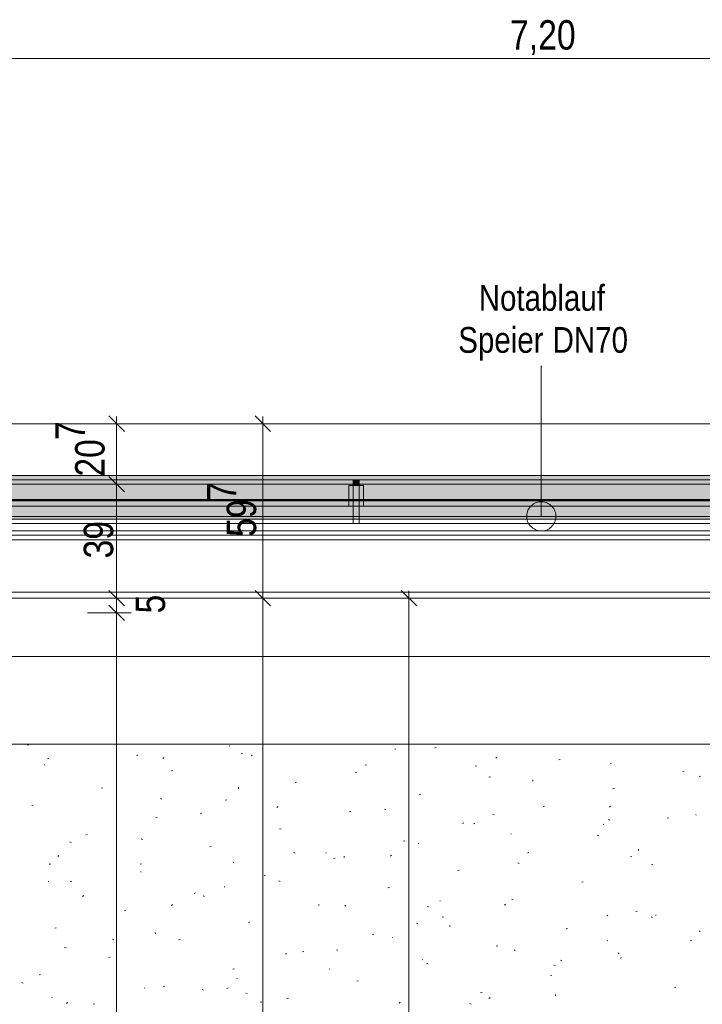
# Model space of a CAD drawing. Extents: x -743 to 300, y 62 to 1112.
# Tile 102 of 179: x -569 to -522, y 972 to 1040. Entities that reach past the tile are written whole.
import ezdxf
from ezdxf.lldxf.tags import DXFTag

# ---------------------------------------------------------------- set-up
doc = ezdxf.new("R2010")
doc.units = 0
doc.layers.get('0').update_dxf_attribs({"lineweight": 13})
for name, color, linetype, lineweight, true_color in [('30 -33 Aussenwände- 7 Fassade_ Elemente', 7, 'Continuous', 9, 0x00aacc), ('30 -34 Innenwände- 6 Elemente', 7, 'Continuous', 9, 0xff6633), ('30 -35 Decken- 1 Konstruktion-Träger- Stahlbeton', 7, 'Continuous', 13, 0x33aa00), ('30 -36 Dächer- 3 Dachbeläge', 7, 'Continuous', 15, 0x9999ff), ('30 -36 Dächer- 4 Dachbekleidungen', 7, 'Continuous', 9, 0xccccff), ('60- 61 allgemeine Ausstattung- 4 Terrassen', 9, 'Continuous', 9, 0x808080), ('70 -72 Beschriftung- 1 Beschriftung allgemein', 7, 'Continuous', 9, 0xff6633), ('70 -76 Bemaßung- 2 Allgemein', 9, 'Continuous', 5, 0x808080)]:
    doc.layers.add(name, color=color, linetype=linetype, lineweight=lineweight, true_color=true_color)
doc.layers.add('40 -41 Abwasser_Wasser_Gas- 2 Wasser-1', color=7, linetype='Continuous', lineweight=15)
doc.layers.add('70 -71 Achsen- 1 Gebäudeachsen', color=7, linetype='STRICHPUNKT2-A06CPV7LL0', lineweight=18)
doc.styles.get("Standard").update_dxf_attribs({"font": 'ARIALN.TTF'})
tags = doc.linetypes.add('grob-A06CPV7GL0', pattern=[14, 3, -8, 3]).pattern_tags.tags
tags[8:9] = [DXFTag(74, 4), DXFTag(75, 0), DXFTag(340, '0'), DXFTag(46, 0.0), DXFTag(50, 0.0), DXFTag(44, 0.0), DXFTag(45, 0.0)]
tags[6:7] = [DXFTag(74, 4), DXFTag(75, 0), DXFTag(340, '0'), DXFTag(46, 0.0), DXFTag(50, 0.0), DXFTag(44, 0.0), DXFTag(45, 0.0)]
tags[4:5] = [DXFTag(74, 4), DXFTag(75, 0), DXFTag(340, '0'), DXFTag(46, 0.0), DXFTag(50, 0.0), DXFTag(44, 0.0), DXFTag(45, 0.0)]
tags = doc.linetypes.add('STRICHPUNKT2-A06CPV7LL0', pattern=[12.7, 6.35, -3.175, 0, -3.175]).pattern_tags.tags
tags[10:11] = [DXFTag(74, 4), DXFTag(75, 0), DXFTag(340, '0'), DXFTag(46, 0.0), DXFTag(50, 0.0), DXFTag(44, 0.0), DXFTag(45, 0.0)]
tags[8:9] = [DXFTag(74, 4), DXFTag(75, 0), DXFTag(340, '0'), DXFTag(46, 0.0), DXFTag(50, 0.0), DXFTag(44, 0.0), DXFTag(45, 0.0)]
tags[6:7] = [DXFTag(74, 4), DXFTag(75, 0), DXFTag(340, '0'), DXFTag(46, 0.0), DXFTag(50, 0.0), DXFTag(44, 0.0), DXFTag(45, 0.0)]
tags[4:5] = [DXFTag(74, 4), DXFTag(75, 0), DXFTag(340, '0'), DXFTag(46, 0.0), DXFTag(50, 0.0), DXFTag(44, 0.0), DXFTag(45, 0.0)]

# ---------------------------------------------------------------- blocks, each defined once
blk = doc.blocks.new('Referenz-A06CPV7ML0')
at = {"layer": '30 -33 Aussenwände- 7 Fassade_ Elemente', "color": 0, "linetype": 'Continuous', "ltscale": 0.13}
for p, q in [((-458.252, 1011.852), (-607.452, 1011.852)), ((-607.452, 1011.852), (-458.252, 1011.852)), ((-458.252, 1008.312), (-607.452, 1008.312)), ((-601.052, 1007.712), (76.456, 1007.712)), ((-600.472, 1007.712), (-458.252, 1007.712))]:
    blk.add_line(p, q, dxfattribs=at)
at = {"layer": '30 -34 Innenwände- 6 Elemente', "color": 0, "linetype": 'Continuous', "ltscale": 0.13}
for p, q in [((76.456, 1007.712), (-601.052, 1007.712)), ((-601.052, 1005.512), (76.456, 1005.512)), ((76.456, 1004.512), (-601.052, 1004.512)), ((-601.052, 1003.912), (76.456, 1003.912))]:
    blk.add_line(p, q, dxfattribs=at)
at = {"layer": '30 -35 Decken- 1 Konstruktion-Träger- Stahlbeton', "color": 0, "linetype": 'grob-A06CPV7GL0', "lineweight": -2, "ltscale": 0.13}
for p, q in [((-604.852, 1003.912), (-460.852, 1003.912)), ((-604.852, 1000.312), (-460.852, 1000.312))]:
    blk.add_line(p, q, dxfattribs=at)
at = {"layer": '30 -36 Dächer- 3 Dachbeläge', "color": 0, "linetype": 'Continuous', "ltscale": 0.15}
for p, q in [((76.456, 1008.312), (-600.452, 1008.312)), ((-600.452, 1005.312), (76.456, 1005.312))]:
    blk.add_line(p, q, dxfattribs=at)
at = {"layer": '30 -36 Dächer- 3 Dachbeläge', "color": 0, "lineweight": 9}
for p, q in [((-545.719, 1007.612), (-545.719, 1008.012)), ((-545.319, 1007.612), (-545.719, 1007.612)), ((-545.319, 1008.012), (-545.319, 1007.612))]:
    blk.add_line(p, q, dxfattribs=at)
at = {"layer": '30 -36 Dächer- 3 Dachbeläge', "color": 0, "lineweight": 0}
for points in [[(-600.452, 1005.312), (-600.452, 1008.312), (76.456, 1006.984)], [(76.456, 1006.984), (-600.452, 1008.312), (76.456, 1008.312)], [(-545.719, 1007.612), (-545.319, 1007.612), (-545.719, 1008.012)], [(-545.719, 1008.012), (-545.319, 1007.612), (-545.319, 1008.012)], [(-600.452, 1005.312), (76.456, 1006.984), (76.456, 1005.312)]]:
    blk.add_solid(points, dxfattribs=at)
at = {"layer": '30 -36 Dächer- 4 Dachbekleidungen', "color": 0, "linetype": 'Continuous', "ltscale": 0.13}
for p, q in [((76.456, 1008.012), (-600.452, 1008.012)), ((-546.019, 1006.212), (-546.019, 1007.612)), ((-546.019, 1007.612), (-545.719, 1007.612)), ((-545.319, 1007.612), (-545.719, 1007.612)), ((-545.719, 1007.612), (-545.719, 1006.212)), ((-545.319, 1006.212), (-545.319, 1007.612)), ((-545.019, 1007.612), (-545.319, 1007.612)), ((-545.019, 1006.212), (-545.019, 1007.612)), ((-600.452, 1006.212), (76.456, 1006.212)), ((-545.719, 1005.012), (-545.719, 1006.212)), ((-545.319, 1006.212), (-545.319, 1005.012)), ((76.456, 1005.012), (-600.452, 1005.012)), ((-545.319, 1005.012), (-545.719, 1005.012)), ((-600.452, 1004.212), (76.456, 1004.212))]:
    blk.add_line(p, q, dxfattribs=at)
at = {"layer": '40 -41 Abwasser_Wasser_Gas- 2 Wasser-1', "color": 0, "linetype": 'Continuous', "ltscale": 0.15}
for p, q in [((-533.665, 1006.095), (-533.604, 1006.171)), ((-533.604, 1006.171), (-533.535, 1006.242)), ((-533.535, 1006.242), (-533.461, 1006.305)), ((-533.461, 1006.305), (-533.38, 1006.361)), ((-533.38, 1006.361), (-533.294, 1006.409)), ((-533.294, 1006.409), (-533.204, 1006.448)), ((-533.204, 1006.448), (-533.111, 1006.478)), ((-533.111, 1006.478), (-533.015, 1006.499)), ((-533.015, 1006.499), (-532.917, 1006.51)), ((-532.917, 1006.51), (-532.819, 1006.512)), ((-532.819, 1006.512), (-532.721, 1006.504)), ((-532.721, 1006.504), (-532.625, 1006.486)), ((-532.625, 1006.486), (-532.53, 1006.459)), ((-532.53, 1006.459), (-532.439, 1006.423)), ((-532.439, 1006.423), (-532.352, 1006.378)), ((-532.352, 1006.378), (-532.269, 1006.325)), ((-532.269, 1006.325), (-532.193, 1006.264)), ((-532.193, 1006.264), (-532.122, 1006.196)), ((-532.122, 1006.196), (-532.059, 1006.121)), ((-532.059, 1006.121), (-532.003, 1006.04)), ((-533.851, 1005.545), (-533.843, 1005.643)), ((-533.85, 1005.447), (-533.851, 1005.545)), ((-533.839, 1005.349), (-533.85, 1005.447)), ((-533.843, 1005.643), (-533.826, 1005.739)), ((-533.826, 1005.739), (-533.799, 1005.834)), ((-533.799, 1005.834), (-533.763, 1005.925)), ((-533.763, 1005.925), (-533.718, 1006.012)), ((-533.718, 1006.012), (-533.665, 1006.095)), ((-532.003, 1006.04), (-531.955, 1005.954)), ((-531.955, 1005.954), (-531.916, 1005.864)), ((-531.916, 1005.864), (-531.886, 1005.771)), ((-531.886, 1005.771), (-531.865, 1005.675)), ((-531.865, 1005.675), (-531.854, 1005.577)), ((-531.852, 1005.479), (-531.86, 1005.382)), ((-531.854, 1005.577), (-531.852, 1005.479)), ((-533.818, 1005.253), (-533.839, 1005.349)), ((-533.788, 1005.16), (-533.818, 1005.253)), ((-533.749, 1005.07), (-533.788, 1005.16)), ((-533.701, 1004.984), (-533.749, 1005.07)), ((-533.645, 1004.903), (-533.701, 1004.984)), ((-533.582, 1004.828), (-533.645, 1004.903)), ((-533.511, 1004.76), (-533.582, 1004.828)), ((-532.168, 1004.782), (-532.243, 1004.719)), ((-532.1, 1004.853), (-532.168, 1004.782)), ((-532.039, 1004.93), (-532.1, 1004.853)), ((-531.986, 1005.012), (-532.039, 1004.93)), ((-531.941, 1005.099), (-531.986, 1005.012)), ((-531.905, 1005.191), (-531.941, 1005.099)), ((-531.878, 1005.285), (-531.905, 1005.191)), ((-531.86, 1005.382), (-531.878, 1005.285)), ((-533.434, 1004.699), (-533.511, 1004.76)), ((-533.352, 1004.646), (-533.434, 1004.699)), ((-533.265, 1004.601), (-533.352, 1004.646)), ((-533.173, 1004.565), (-533.265, 1004.601)), ((-533.079, 1004.538), (-533.173, 1004.565)), ((-532.982, 1004.521), (-533.079, 1004.538)), ((-532.885, 1004.513), (-532.982, 1004.521)), ((-532.786, 1004.514), (-532.885, 1004.513)), ((-532.689, 1004.525), (-532.786, 1004.514)), ((-532.593, 1004.546), (-532.689, 1004.525)), ((-532.5, 1004.576), (-532.593, 1004.546)), ((-532.41, 1004.615), (-532.5, 1004.576)), ((-532.324, 1004.663), (-532.41, 1004.615)), ((-532.243, 1004.719), (-532.324, 1004.663))]:
    blk.add_line(p, q, dxfattribs=at)
at = {"layer": '40 -41 Abwasser_Wasser_Gas- 2 Wasser-1', "color": 0, "linetype": 'Continuous', "lineweight": 9, "ltscale": 0.13}
for p, q in [((-596.912, 995.912), (76.456, 995.912)), ((76.456, 989.912), (-596.912, 989.912))]:
    blk.add_line(p, q, dxfattribs=at)
at = {"layer": '60- 61 allgemeine Ausstattung- 4 Terrassen', "color": 0, "linetype": 'grob-A06CPV7GL0', "lineweight": 50, "ltscale": 0.5}
blk.add_line((-601.052, 1006.612), (76.456, 1006.612), dxfattribs=at)
at = {"layer": '60- 61 allgemeine Ausstattung- 4 Terrassen', "color": 0}
for p, q in [((-460.852, 1005.312), (-601.052, 1005.312)), ((-596.912, 995.912), (-460.852, 995.912)), ((-568.039, 989.879), (-567.948, 989.842)), ((-554.155, 989.778), (-554.188, 989.815)), ((-553.394, 989.287), (-553.299, 989.31)), ((-542.88, 989.576), (-542.836, 989.573)), ((-540.138, 989.666), (-540.042, 989.69)), ((-566.65, 988.908), (-566.555, 988.931)), ((-560.486, 989.129), (-560.519, 989.165)), ((-558.669, 989.004), (-558.741, 988.937)), ((-552.71, 989.16), (-552.618, 989.123)), ((-535.898, 989.028), (-535.97, 988.961)), ((-531.657, 988.854), (-531.561, 988.878)), ((-528.116, 988.602), (-528.072, 988.599)), ((-566.817, 988.479), (-566.85, 988.516)), ((-558.169, 988.096), (-558.074, 988.12)), ((-545.573, 987.988), (-545.479, 987.959)), ((-544.913, 988.475), (-544.817, 988.499)), ((-537.38, 988.442), (-537.289, 988.405)), ((-523.176, 988.043), (-523.08, 988.067)), ((-549.688, 987.285), (-549.593, 987.308)), ((-536.432, 987.664), (-536.336, 987.688)), ((-533.425, 987.383), (-533.435, 987.471)), ((-522.051, 987.724), (-521.959, 987.687)), ((-562.944, 986.906), (-562.849, 986.929)), ((-553.569, 986.892), (-553.579, 986.98)), ((-527.951, 986.852), (-527.855, 986.876)), ((-558.913, 986.192), (-558.822, 986.155)), ((-554.463, 986.094), (-554.368, 986.118)), ((-541.207, 986.473), (-541.111, 986.497)), ((-567.719, 985.715), (-567.624, 985.739)), ((-550.883, 985.66), (-550.955, 985.592)), ((-545.982, 985.283), (-545.887, 985.306)), ((-543.584, 985.473), (-543.493, 985.436)), ((-532.726, 985.662), (-532.63, 985.686)), ((-528.111, 985.684), (-528.183, 985.617)), ((-559.238, 984.904), (-559.143, 984.927)), ((-556.096, 985.205), (-556.177, 985.149)), ((-536.161, 985.11), (-536.067, 985.081)), ((-528.254, 984.755), (-528.163, 984.718)), ((-524.245, 984.85), (-524.149, 984.874)), ((-522.244, 985.061), (-522.277, 985.098)), ((-550.757, 984.092), (-550.662, 984.116)), ((-538.164, 984.537), (-538.245, 984.48)), ((-537.501, 984.471), (-537.405, 984.495)), ((-528.575, 984.412), (-528.608, 984.448)), ((-565.117, 983.223), (-565.026, 983.186)), ((-564.013, 983.713), (-563.918, 983.737)), ((-560.227, 983.432), (-560.133, 983.403)), ((-542.276, 983.281), (-542.181, 983.304)), ((-534.907, 983.762), (-534.94, 983.799)), ((-529.02, 983.66), (-528.924, 983.684)), ((-555.532, 982.902), (-555.437, 982.925)), ((-541.238, 983.113), (-541.271, 983.15)), ((-526.196, 982.652), (-526.205, 982.74)), ((-565.868, 982.291), (-565.939, 982.224)), ((-549.788, 982.504), (-549.696, 982.468)), ((-547.569, 982.464), (-547.602, 982.5)), ((-547.051, 982.09), (-546.956, 982.114)), ((-546.34, 982.161), (-546.35, 982.25)), ((-543.096, 982.315), (-543.168, 982.248)), ((-533.795, 982.469), (-533.699, 982.493)), ((-526.748, 982.233), (-526.654, 982.204)), ((-566.484, 981.671), (-566.494, 981.759)), ((-560.307, 981.711), (-560.212, 981.735)), ((-560.231, 981.165), (-560.264, 981.202)), ((-553.9, 981.814), (-553.933, 981.851)), ((-538.57, 981.279), (-538.475, 981.302)), ((-534.458, 981.786), (-534.367, 981.749)), ((-525.314, 981.658), (-525.218, 981.682)), ((-566.562, 980.516), (-566.595, 980.552)), ((-565.082, 980.52), (-564.987, 980.544)), ((-551.826, 980.9), (-551.731, 980.923)), ((-550.815, 980.555), (-550.721, 980.526)), ((-554.559, 980.16), (-554.515, 980.157)), ((-543.345, 980.088), (-543.25, 980.112)), ((-530.089, 980.467), (-529.993, 980.491)), ((-564.159, 979.56), (-564.239, 979.503)), ((-556.601, 979.709), (-556.506, 979.733)), ((-555.991, 979.536), (-555.9, 979.499)), ((-539.795, 979.186), (-539.751, 979.183)), ((-534.864, 979.277), (-534.769, 979.301)), ((-561.376, 978.518), (-561.281, 978.542)), ((-558.081, 978.947), (-558.153, 978.88)), ((-548.12, 978.898), (-548.025, 978.921)), ((-546.227, 978.891), (-546.307, 978.835)), ((-540.662, 978.817), (-540.571, 978.781)), ((-535.31, 978.971), (-535.382, 978.904)), ((-526.383, 978.465), (-526.287, 978.489)), ((-539.639, 978.086), (-539.544, 978.11)), ((-528.295, 978.223), (-528.376, 978.167)), ((-525.332, 978.099), (-525.241, 978.062)), ((-525.032, 978.212), (-524.987, 978.209)), ((-566.151, 977.328), (-566.056, 977.352)), ((-552.895, 977.707), (-552.8, 977.731)), ((-541.403, 977.677), (-541.308, 977.648)), ((-539.111, 977.431), (-539.12, 977.519)), ((-531.158, 977.275), (-531.063, 977.299)), ((-562.195, 976.567), (-562.104, 976.53)), ((-559.255, 976.94), (-559.265, 977.028)), ((-557.67, 976.516), (-557.575, 976.54)), ((-544.414, 976.896), (-544.319, 976.919)), ((-543.044, 976.697), (-543.027, 976.656)), ((-528.321, 976.448), (-528.354, 976.485)), ((-522.677, 976.463), (-522.581, 976.487)), ((-521.989, 977.097), (-522.022, 977.134)), ((-565.469, 975.999), (-565.375, 975.97)), ((-546.866, 975.849), (-546.774, 975.812)), ((-535.933, 976.084), (-535.838, 976.108)), ((-534.652, 975.799), (-534.685, 975.835)), ((-562.445, 975.326), (-562.35, 975.35)), ((-550.295, 975.603), (-550.366, 975.536)), ((-549.189, 975.705), (-549.094, 975.729)), ((-540.983, 975.149), (-541.016, 975.186)), ((-531.536, 975.13), (-531.445, 975.093)), ((-527.523, 975.627), (-527.595, 975.56)), ((-527.452, 975.273), (-527.357, 975.297)), ((-553.964, 974.514), (-553.869, 974.538)), ((-547.314, 974.5), (-547.347, 974.537)), ((-540.708, 974.894), (-540.613, 974.917)), ((-531.99, 974.799), (-531.896, 974.77)), ((-567.22, 974.135), (-567.125, 974.159)), ((-553.645, 973.851), (-553.678, 973.887)), ((-532.227, 974.082), (-532.132, 974.106)), ((-568.399, 973.598), (-568.308, 973.561)), ((-559.976, 973.201), (-560.009, 973.238)), ((-558.739, 973.324), (-558.644, 973.348)), ((-556.057, 973.121), (-555.962, 973.092)), ((-554.289, 973.246), (-554.37, 973.189)), ((-545.483, 973.703), (-545.388, 973.727)), ((-523.746, 973.271), (-523.651, 973.295)), ((-566.308, 972.552), (-566.341, 972.588)), ((-553.069, 972.88), (-552.978, 972.843)), ((-550.258, 972.512), (-550.163, 972.536)), ((-537.002, 972.892), (-536.907, 972.915)), ((-536.358, 972.578), (-536.438, 972.521)), ((-531.882, 972.7), (-531.891, 972.788)), ((-565.279, 972.234), (-565.351, 972.167)), ((-563.514, 972.133), (-563.419, 972.157)), ((-552.026, 972.209), (-552.035, 972.298)), ((-542.508, 972.259), (-542.58, 972.191)), ((-537.74, 972.162), (-537.648, 972.125))]:
    blk.add_line(p, q, dxfattribs=at)
at = {"layer": '70 -71 Achsen- 1 Gebäudeachsen', "color": 0, "linetype": 'STRICHPUNKT2-A06CPV7LL0', "ltscale": 0.18}
blk.add_line((-682.489, 999.912), (76.456, 999.912), dxfattribs=at)
at = {"layer": '70 -72 Beschriftung- 1 Beschriftung allgemein', "color": 0, "linetype": 'Continuous', "lineweight": 5, "ltscale": 0.13}
for p, q in [((-532.868, 1015.744), (-532.852, 1015.804)), ((-532.836, 1015.744), (-532.868, 1015.744)), ((-532.852, 1015.804), (-532.836, 1015.744))]:
    blk.add_line(p, q, dxfattribs=at)
at = {"layer": '70 -72 Beschriftung- 1 Beschriftung allgemein', "color": 0, "linetype": 'Continuous', "ltscale": 0.13}
blk.add_line((-532.852, 1005.512), (-532.852, 1015.804), dxfattribs=at)
at = {"layer": '70 -72 Beschriftung- 1 Beschriftung allgemein', "color": 0, "lineweight": 0}
for points in [[(-532.852, 1015.744), (-532.868, 1015.744), (-532.852, 1015.804)], [(-532.852, 1015.744), (-532.852, 1015.804), (-532.836, 1015.744)]]:
    blk.add_solid(points, dxfattribs=at)
at = {"layer": '70 -76 Bemaßung- 2 Allgemein', "color": 0, "linetype": 'Continuous', "ltscale": 0.13}
for p, q in [((-461.912, 1036.852), (-603.791, 1036.852)), ((-562.442, 1012.383), (-561.381, 1011.322)), ((-561.912, 1012.352), (-561.912, 1010.792)), ((-552.442, 1012.383), (-551.381, 1011.322)), ((-551.912, 1012.352), (-551.912, 1010.792)), ((-563.912, 1011.852), (-560.912, 1011.852)), ((-553.912, 1011.852), (-550.912, 1011.852)), ((-561.912, 1008.772), (-561.912, 1010.792)), ((-551.912, 1000.972), (-551.912, 1010.792)), ((-561.381, 1007.182), (-562.442, 1008.243)), ((-562.442, 1008.243), (-561.381, 1007.182)), ((-561.912, 1007.212), (-561.912, 1008.772)), ((-561.912, 1008.212), (-561.912, 1006.652)), ((-563.912, 1007.712), (-560.912, 1007.712)), ((-563.912, 1007.712), (-560.912, 1007.712)), ((-561.912, 1000.972), (-561.912, 1006.652)), ((-561.912, 1000.972), (-561.912, 1002.033)), ((-561.912, 999.412), (-561.912, 1000.972)), ((-561.912, 999.412), (-561.912, 1000.972)), ((-551.912, 999.412), (-551.912, 1000.972)), ((-561.381, 999.382), (-562.442, 1000.443)), ((-561.381, 999.382), (-562.442, 1000.443)), ((-551.381, 999.382), (-552.442, 1000.443)), ((-552.442, 1000.443), (-551.381, 999.382)), ((-551.912, 1000.412), (-551.912, 998.852)), ((-542.442, 1000.443), (-541.381, 999.382)), ((-541.912, 1000.412), (-541.912, 998.852)), ((-563.912, 999.912), (-560.912, 999.912)), ((-563.912, 999.912), (-560.912, 999.912)), ((-562.442, 999.443), (-561.381, 998.382)), ((-562.442, 999.443), (-561.381, 998.382)), ((-561.912, 998.912), (-561.912, 999.912)), ((-561.912, 999.412), (-561.912, 997.852)), ((-561.912, 999.412), (-561.912, 997.852)), ((-553.912, 999.912), (-550.912, 999.912)), ((-553.912, 999.912), (-550.912, 999.912)), ((-543.912, 999.912), (-540.912, 999.912)), ((-563.912, 998.912), (-560.912, 998.912)), ((-563.912, 998.912), (-560.912, 998.912)), ((-551.912, 775.972), (-551.912, 998.852)), ((-541.912, 835.972), (-541.912, 998.852)), ((-561.912, 997.852), (-561.912, 996.791)), ((-561.912, 836.972), (-561.912, 997.852))]:
    blk.add_line(p, q, dxfattribs=at)
at = {"layer": '70 -72 Beschriftung- 1 Beschriftung allgemein', "color": 0, "linetype": 'Continuous', "ltscale": 0.13, "char_height": 1.76205, "attachment_point": 1}
for s, insert in [('{\\fArial Narrow;Notablauf}', (-537.133, 1021.342)), ('{\\fArial Narrow;Speier}', (-538.535, 1018.466)), ('{\\fArial Narrow;DN70}', (-532.077, 1018.466))]:
    blk.add_mtext(s, dxfattribs=dict(at, insert=insert))
at = {"layer": '70 -76 Bemaßung- 2 Allgemein', "color": 0, "linetype": 'Continuous', "ltscale": 0.13, "insert": (-534.99, 1039.468), "char_height": 2.01377, "attachment_point": 1}
blk.add_mtext('{\\fArial Narrow;7,20}', dxfattribs=at)
at = {"layer": '70 -76 Bemaßung- 2 Allgemein', "color": 0, "linetype": 'Continuous', "ltscale": 0.13, "char_height": 2.01377, "attachment_point": 1, "rotation": 90}
for s, insert in [('{\\fArial Narrow;7}', (-566.097, 1010.729)), ('{\\fArial Narrow;20}', (-564.754, 1008.227)), ('{\\fArial Narrow;7}', (-555.724, 1006.584)), ('{\\fArial Narrow;59}', (-554.381, 1004.111)), ('{\\fArial Narrow;39}', (-564.163, 1002.628)), ('{\\fArial Narrow;5}', (-560.611, 998.865))]:
    blk.add_mtext(s, dxfattribs=dict(at, insert=insert))

msp = doc.modelspace()

# ---------------------------------------------------------------- block references
at = {"color": 8, "lineweight": 13, "ltscale": 0.13, "true_color": 0x808080}
msp.add_blockref('Referenz-A06CPV7ML0', (0, 0), dxfattribs=at)

doc.saveas('drawing.dxf')
